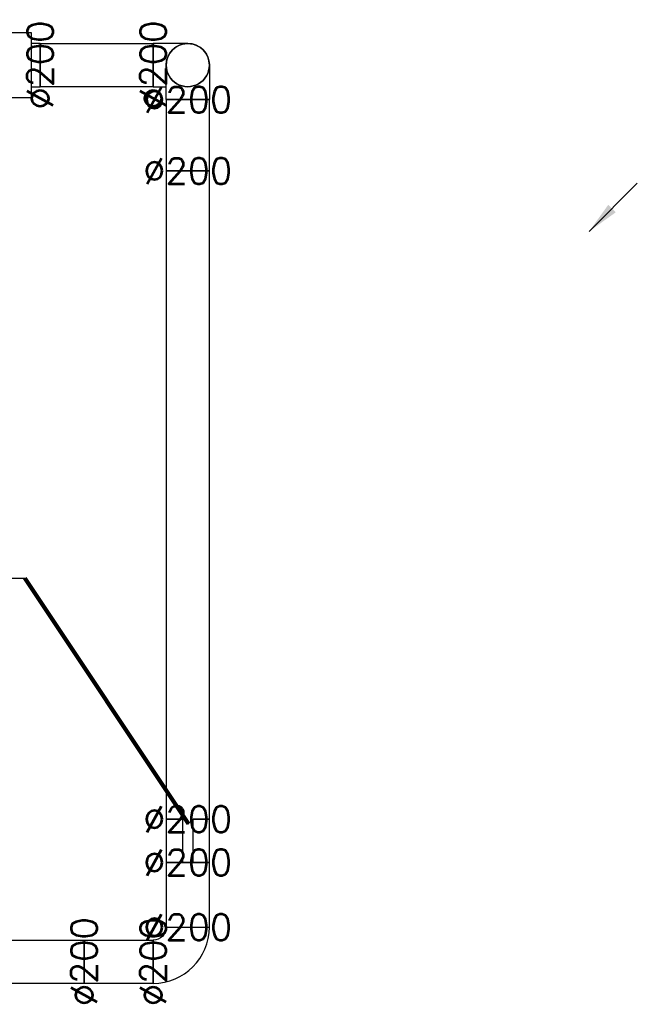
# Model space of a CAD drawing. Header units: millimetres. Extents: x 295542 to 440356, y 17772 to 133669.
# Tile 20 of 73: x 316354 to 319212, y 17869 to 22426. Entities that reach past the tile are written whole.
import ezdxf

# ---------------------------------------------------------------- set-up
doc = ezdxf.new("R2010")
doc.units = ezdxf.units.MM
doc.linetypes.add('Ciągłe', pattern=[0])
for name, color, linetype in [('0_opis_wentylacja', 110, 'Ciągłe'), ('FLUID-N1', 7, 'Continuous'), ('FLUID-N1-120-DIM', 7, 'Continuous'), ('FLUID-N4-120-ARRGR', 7, 'Continuous')]:
    doc.layers.add(name, color=color, linetype=linetype)
doc.styles.add('FDBES', font='simplex.shx')
doc.styles.get("Standard").update_dxf_attribs({"font": 'arial.ttf'})
doc.dimstyles.new('CADKON cm', dxfattribs={"dimscale": 10, "dimtxt": 2.5, "dimasz": 2.5, "dimexe": 1.8, "dimexo": 5, "dimgap": 0.6, "dimtad": 1, "dimrnd": 0.1, "dimtxsty": 'Standard', "dimblk1": 'OBLIQUE', "dimblk2": 'OBLIQUE', "dimsah": 1, "dimcen": 2.5, "dimadec": 1, "dimazin": 2, "dimtfac": 1, "dimtix": 1, "dimtmove": 2, "dimatfit": 3, "dimldrblk": 'OPEN30', "dimfxl": 5, "dimfxlon": 1, "dimtfill": 1, "dimtolj": 1, "dimarcsym": 0})
doc.dimstyles.new('FDBES', dxfattribs={"dimscale": 50, "dimtxt": 4, "dimasz": 2.5, "dimexe": 0.8, "dimexo": 2, "dimgap": 1, "dimtad": 1, "dimdsep": 46, "dimtxsty": 'FDBES', "dimcen": 2.5, "dimclrd": 4, "dimclre": 5, "dimadec": 0, "dimazin": 0, "dimtfac": 1, "dimtmove": 0, "dimatfit": 3, "dimfxl": 1, "dimarcsym": 0})

# ---------------------------------------------------------------- blocks, each defined once
blk = doc.blocks.new('*U407')
at = {"color": 160, "linetype": 'Continuous', "lineweight": -2}
for p, q in [((-261.5, 0, 100), (-261.5, 0, -100)), ((261.5, 0, -100), (261.5, 0, 100))]:
    blk.add_line(p, q, dxfattribs=at)
at = {"color": 0, "linetype": 'ByBlock', "lineweight": -2}
for p, q in [((261.5, 0, -100), (-261.5, 0, -100)), ((-261.5, 0, 100), (261.5, 0, 100))]:
    blk.add_line(p, q, dxfattribs=at)
blk = doc.blocks.new('*U408')
at = {"color": 0, "linetype": 'ByBlock', "lineweight": -2}
for p, q in [((0, 30, 100), (0, -130, 100)), ((0, -130, -100), (0, -70, -100))]:
    blk.add_line(p, q, dxfattribs=at)
at = {"color": 160, "linetype": 'Continuous', "lineweight": -2}
for p, q in [((0, -130, 100), (0, -130)), ((0, -130), (0, -130, -100))]:
    blk.add_line(p, q, dxfattribs=at)
at = {"color": 160, "linetype": 'Continuous', "lineweight": -2, "extrusion": (-1, -1.36707e-13, -4.36746e-28)}
blk.add_ellipse((0, 30), major_axis=(0, -100), ratio=1, start_param=0, end_param=1.570796, dxfattribs=at)
blk = doc.blocks.new('*U409')
at = {"color": 160, "linetype": 'Continuous', "lineweight": -2}
for p, q in [((-450, 0, -100), (-450, 0, 100)), ((450, 0, 100), (450, 0, -100))]:
    blk.add_line(p, q, dxfattribs=at)
at = {"color": 0, "linetype": 'ByBlock', "lineweight": -2}
for p, q in [((-410, 0, -100), (-450, 0, -100)), ((-450, 0, 100), (-410, 0, 100)), ((410, 0, -150), (-410, 0, -150)), ((-410, 0), (-410, 0, 150)), ((-410, 0, -150), (-410, 0)), ((-410, 0, 150), (410, 0, 150)), ((410, 0, -100), (410, 0, -150)), ((410, 0), (410, 0, -100)), ((410, 0, 100), (410, 0)), ((410, 0, 150), (410, 0, 100)), ((450, 0, -100), (410, 0, -100)), ((410, 0, 100), (450, 0, 100))]:
    blk.add_line(p, q, dxfattribs=at)
blk = doc.blocks.new('*U410')
at = {"color": 160, "linetype": 'Continuous', "lineweight": -3, "extrusion": (1, -7.4988e-33, -6.12323e-17)}
for major_axis in [(0, 0, -100), (0, 0, 100)]:
    blk.add_ellipse((0, 0), major_axis=major_axis, ratio=1, start_param=0, end_param=3.141593, dxfattribs=at)
at = {"color": 160, "linetype": 'Continuous', "lineweight": -2, "extrusion": (-1, 4.45611e-29, 6.12323e-17)}
blk.add_ellipse((0, 0), major_axis=(0, 0, 100), ratio=1, start_param=0, end_param=3.141593, dxfattribs=at)
at = {"color": 160, "linetype": 'Continuous', "lineweight": -2, "extrusion": (-1, -4.45777e-29, 6.12323e-17)}
blk.add_ellipse((0, 0), major_axis=(0, 0, -100), ratio=1, start_param=0, end_param=3.141593, dxfattribs=at)
blk = doc.blocks.new('*U411')
at = {"color": 0, "linetype": 'ByBlock', "lineweight": -2}
for p, q in [((0, 30, 100), (0, -130, 100)), ((0, -130, -100), (0, 30, -100))]:
    blk.add_line(p, q, dxfattribs=at)
at = {"color": 160, "linetype": 'Continuous', "lineweight": -2}
for p, q in [((0, -130), (0, -130, 100)), ((0, -130, -100), (0, -130))]:
    blk.add_line(p, q, dxfattribs=at)
at = {"color": 160, "linetype": 'Continuous', "lineweight": -2, "extrusion": (-1, -1.46372e-13, 6.12323e-17)}
blk.add_ellipse((0, 30), major_axis=(0, 0, 100), ratio=1, start_param=0, end_param=1.570796, dxfattribs=at)
at = {"color": 160, "linetype": 'Continuous', "lineweight": -2, "extrusion": (-1, -1.36608e-13, -7.88861e-33)}
blk.add_ellipse((0, 30), major_axis=(0, 100), ratio=1, start_param=0, end_param=1.570796, dxfattribs=at)
blk = doc.blocks.new('*U412')
at = {"color": 160, "linetype": 'Continuous', "lineweight": -2}
for p, q in [((-1500, 100), (-1500, 25)), ((1500, 0), (1500, 100)), ((1500, -100), (1500, 0)), ((-1500, -25), (-1500, -100))]:
    blk.add_line(p, q, dxfattribs=at)
at = {"color": 0, "linetype": 'ByBlock', "lineweight": -2}
for p, q in [((1500, 100), (-1500, 100)), ((-1500, -100), (1500, -100))]:
    blk.add_line(p, q, dxfattribs=at)
blk = doc.blocks.new('*U413')
at = {"color": 160, "linetype": 'Continuous', "lineweight": -2}
for p, q in [((-165, 100), (-165, 0)), ((165, 0), (165, 100)), ((-165, 0), (-165, -100)), ((165, -100), (165, 0))]:
    blk.add_line(p, q, dxfattribs=at)
at = {"color": 0, "linetype": 'ByBlock', "lineweight": -2}
for p, q in [((165, 100), (-165, 100)), ((-165, -100), (165, -100))]:
    blk.add_line(p, q, dxfattribs=at)
blk = doc.blocks.new('*U414')
at = {"color": 160, "linetype": 'Continuous', "lineweight": -2}
for p, q in [((-100, 100), (-100, 25)), ((100, 25), (100, 100)), ((-100, 25), (-100, 0)), ((-100, 0), (-100, -25)), ((-100, -25), (-100, -100)), ((100, -100), (100, -25))]:
    blk.add_line(p, q, dxfattribs=at)
at = {"color": 0, "linetype": 'ByBlock', "lineweight": -2}
for p, q in [((100, 100), (-100, 100)), ((100, 25), (-100, 25)), ((-100, -25), (100, -25)), ((-100, -100), (100, -100))]:
    blk.add_line(p, q, dxfattribs=at)
blk = doc.blocks.new('*U415')
at = {"color": 160, "linetype": 'Continuous', "lineweight": -2}
for p, q in [((-150, 100), (-150, 0)), ((150, 0), (150, 100)), ((-150, 0), (-150, -100)), ((150, -100), (150, 0))]:
    blk.add_line(p, q, dxfattribs=at)
at = {"color": 0, "linetype": 'ByBlock', "lineweight": -2}
for p, q in [((150, 100), (-150, 100)), ((-150, -100), (150, -100))]:
    blk.add_line(p, q, dxfattribs=at)
blk = doc.blocks.new('*U416')
at = {"color": 160, "linetype": 'Continuous', "lineweight": -2}
for p, q in [((130, -70), (130, 130)), ((70, -130), (-130, -130))]:
    blk.add_line(p, q, dxfattribs=at)
at = {"color": 0, "linetype": 'ByBlock', "lineweight": -2, "extrusion": (-4.06729e-23, -8.93269e-30, -1)}
blk.add_ellipse((130, -130), major_axis=(-260, 0), ratio=1, start_param=0, end_param=1.570795, dxfattribs=at)
at = {"color": 0, "linetype": 'ByBlock', "lineweight": -2}
blk.add_ellipse((130, -130), major_axis=(0, 60), ratio=1, start_param=0, end_param=1.57079, dxfattribs=at)
blk = doc.blocks.new('*U418')
at = {"color": 160, "linetype": 'Continuous', "lineweight": -2}
for p, q in [((-160, 0, 100), (-160, 0, -100)), ((160, 0, -100), (160, 0, 100))]:
    blk.add_line(p, q, dxfattribs=at)
at = {"color": 0, "linetype": 'ByBlock', "lineweight": -2}
for p, q in [((160, 0, -100), (-160, 0, -100)), ((-160, 0, 100), (160, 0, 100))]:
    blk.add_line(p, q, dxfattribs=at)
blk = doc.blocks.new('*U419')
at = {"color": 160, "linetype": 'Continuous', "lineweight": -2}
for p, q in [((-500, 0, 100), (-500, 0, -100)), ((500, 0, -100), (500, 0, 100))]:
    blk.add_line(p, q, dxfattribs=at)
at = {"color": 0, "linetype": 'ByBlock', "lineweight": -2}
for p, q in [((500, 0, -100), (-500, 0, -100)), ((-500, 0, 100), (500, 0, 100))]:
    blk.add_line(p, q, dxfattribs=at)
blk = doc.blocks.new('_OBLIQUE')
at = {"color": 0, "linetype": 'ByBlock'}
blk.add_line((-0.5, -0.5), (0.5, 0.5), dxfattribs=at)
blk = doc.blocks.new('*U122')
at = {"color": 5}
blk.add_leader([(22.27, 22.27), (0, 0)], dimstyle='FDBES', override={"dimscale": 6, "dimclrd": 5}, dxfattribs=at)
blk.add_leader([(22.27, 22.27), (0, 0)], dimstyle='FDBES', override={"dimscale": 6, "dimclrd": 5}, dxfattribs=at)
blk.add_leader([(22.27, 22.27), (0, 0)], dimstyle='FDBES', override={"dimscale": 6, "dimclrd": 5}, dxfattribs=at)
blk.add_leader([(22.27, 22.27), (0, 0)], dimstyle='FDBES', override={"dimscale": 6, "dimclrd": 5}, dxfattribs=at)
blk.add_leader([(22.27, 22.27), (0, 0)], dimstyle='FDBES', override={"dimscale": 6, "dimclrd": 5}, dxfattribs=at)
blk.add_leader([(22.27, 22.27), (0, 0)], dimstyle='FDBES', override={"dimscale": 6, "dimclrd": 5}, dxfattribs=at)
blk.add_leader([(22.27, 22.27), (0, 0)], dimstyle='FDBES', override={"dimscale": 6, "dimclrd": 5}, dxfattribs=at)
blk.add_leader([(22.27, 22.27), (0, 0)], dimstyle='FDBES', override={"dimscale": 6, "dimclrd": 5}, dxfattribs=at)
blk.add_leader([(22.27, 22.27), (0, 0)], dimstyle='FDBES', override={"dimscale": 6, "dimclrd": 5}, dxfattribs=at)
blk.add_leader([(22.27, 22.27), (0, 0)], dimstyle='FDBES', override={"dimscale": 6, "dimclrd": 5}, dxfattribs=at)
blk.add_leader([(22.27, 22.27), (0, 0)], dimstyle='FDBES', override={"dimscale": 6, "dimclrd": 5}, dxfattribs=at)

msp = doc.modelspace()

# ---------------------------------------------------------------- linework, layer by layer
at = {"layer": '0_opis_wentylacja'}
msp.add_line((314801.559, 19841.113), (316377.509, 19841.113), dxfattribs=at)

# ---------------------------------------------------------------- block references
at = {"layer": 'FLUID-N1', "color": 160, "linetype": 'Continuous', "extrusion": (-2.16489e-16, 1, -4.00186e-16), "rotation": 360}
msp.add_blockref('*U409', (-315998.025, -38274, 22215.778), dxfattribs=at)
at = {"layer": 'FLUID-N1', "color": 160, "linetype": 'Continuous', "extrusion": (-1.22465e-16, -1, 1.83697e-16), "rotation": 180}
msp.add_blockref('*U407', (316709.693, -38274, -22215.778), dxfattribs=at)
at = {"layer": 'FLUID-N1', "color": 160, "linetype": 'Continuous', "extrusion": (0, 1, -1.83697e-16)}
for name, p, rotation in [('*U408', (-317101.36, -38244, 22215.778), 89.99999999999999), ('*U419', (-316151.36, -35641, 18065.778), 180), ('*U418', (-316811.36, -35641, 18065.778), 180)]:
    msp.add_blockref(name, p, dxfattribs=dict(at, rotation=rotation))
at = {"layer": 'FLUID-N1', "color": 160, "linetype": 'Continuous', "extrusion": (1, -1.22465e-16, 6.12323e-17), "rotation": 270}
msp.add_blockref('*U410', (22215.778, -36957.5, 317131.36), dxfattribs=at)
at = {"layer": 'FLUID-N1', "color": 160, "linetype": 'Continuous', "extrusion": (1, 1.54074e-32, 6.12323e-17), "rotation": 270}
msp.add_blockref('*U411', (22185.778, -35671, 317131.36), dxfattribs=at)
at = {"layer": 'FLUID-N1', "color": 160, "linetype": 'Continuous', "rotation": 89.99999999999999}
for name, p in [('*U413', (317131.36, 21890.778, -35641)), ('*U412', (317131.36, 20225.778, -35641)), ('*U414', (317131.36, 18625.778, -35641)), ('*U415', (317131.36, 18375.778, -35641))]:
    msp.add_blockref(name, p, dxfattribs=at)
at = {"layer": 'FLUID-N1', "color": 160, "linetype": 'Continuous', "extrusion": (-1.83697e-16, 6.16298e-32, -1), "rotation": 90}
msp.add_blockref('*U416', (-317101.36, 18095.778, 35641), dxfattribs=at)
at = {"layer": 'FLUID-N4-120-ARRGR', "xscale": 10, "yscale": 10, "zscale": 10, "rotation": 180}
msp.add_blockref('*U122', (319211.719, 21668.851, -37123.104), dxfattribs=at)

# ---------------------------------------------------------------- texts
at = {"layer": 'FLUID-N1-120-DIM', "color": 3, "char_height": 120, "attachment_point": 5, "rotation": 90, "style": 'FDBES'}
for insert in [(316448.025, 22215.778, -38274), (316971.193, 22215.778, -38274), (316651.36, 18065.778, -35641), (316971.36, 18065.778, -35641)]:
    msp.add_mtext('∅200\\P', dxfattribs=dict(at, insert=insert))
at = {"layer": 'FLUID-N1-120-DIM', "color": 3, "char_height": 120, "attachment_point": 5, "style": 'FDBES'}
for insert in [(317131.36, 22055.778, -35641), (317131.36, 21725.778, -35641), (317131.36, 18725.778, -35641), (317131.36, 18525.778, -35641), (317131.36, 18225.778, -35641)]:
    msp.add_mtext('∅200\\P', dxfattribs=dict(at, insert=insert))

# ---------------------------------------------------------------- leaders
at = {"layer": '0_opis_wentylacja'}
msp.add_leader([(317134.407, 18703.562), (316377.509, 19841.113)], dimstyle='CADKON cm', override={"dimasz": 2, "dimclrd": 0, "dimldrblk": 'DotSmall', "dimlwd": 65534}, dxfattribs=at)

doc.saveas('drawing.dxf')
